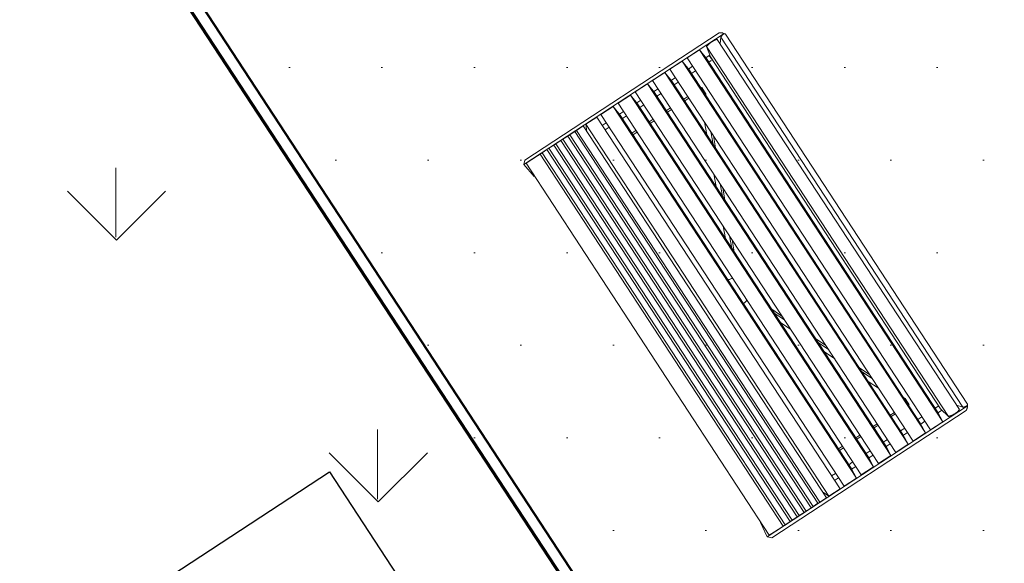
# Model space of a CAD drawing. Header units: metres. Extents: x 7480610 to 7484249, y 5635545 to 5637635.
# Tile 29 of 53: x 7480663.4 to 7480666.06, y 5637424.91 to 5637426.38. Entities that reach past the tile are written whole.
import ezdxf

# ---------------------------------------------------------------- set-up
doc = ezdxf.new("R2010")
doc.units = ezdxf.units.M
doc.header["$MEASUREMENT"] = 0
for name, color, linetype in [('_x-ref_mapa', 7, 'Continuous'), ('A_chodnik', 190, 'Continuous'), ('PFU-01 - Plan sytuacyjny Horn - x-ref architektura - 2024.12.04$0$A_chodnik', 190, 'Continuous'), ('PFU-01 - Plan sytuacyjny Horn - x-ref architektura - 2024.12.04$0$A_mała architektura', 140, 'Continuous'), ('PFU-01 - Plan sytuacyjny Horn - x-ref architektura - 2024.12.04$0$A_opisy', 3, 'Continuous')]:
    doc.layers.add(name, color=color, linetype=linetype)
for name, color, linetype, lineweight in [('dr_obrzeże 8x30 H0', 160, 'Continuous', 50), ('dr_proj_wyp chodnik', 40, 'Continuous', 20), ('dr_proj_wyp zieleń', 80, 'Continuous', 20), ('dr_wymiar', 4, 'Continuous', 35)]:
    doc.layers.add(name, color=color, linetype=linetype, lineweight=lineweight)
doc.styles.add('WYMIARY', font='ROMANS.shx', dxfattribs={"width": 0.6})
doc.dimstyles.new('dr 1-500', dxfattribs={"dimscale": 5, "dimtxt": 0.2, "dimasz": 0.15, "dimexe": 0.1, "dimexo": 0.1, "dimgap": 0.05, "dimtad": 1, "dimzin": 12, "dimdsep": 46, "dimtxsty": 'WYMIARY', "dimcen": 0.15, "dimclre": 256, "dimaunit": 2, "dimadec": 3, "dimazin": 0, "dimtfac": 1, "dimtmove": 0, "dimatfit": 3, "dimfxl": 10, "dimtolj": 1, "dimtzin": 0, "dimarcsym": 0})

# ---------------------------------------------------------------- blocks, each defined once
blk = doc.blocks.new('*D5')
at = {"layer": 'Defpoints', "color": 0, "lineweight": 70, "transparency": 16777216}
for p in [(7480661.4084, 5637435.1599), (7480670.7242, 5637420.9396), (7480670.7264, 5637420.941)]:
    blk.add_point(p, dxfattribs=at)
at = {"layer": 'dr_wymiar', "lineweight": -2, "transparency": 16777216}
for p, q in [((7480660.9902, 5637434.8858), (7480660.988, 5637434.8844)), ((7480670.3082, 5637420.6669), (7480670.306, 5637420.6655))]:
    blk.add_line(p, q, dxfattribs=at)
at = {"layer": 'dr_wymiar', "color": 0, "lineweight": -2, "transparency": 16777216}
blk.add_line((7480661.8173, 5637434.5311), (7480670.3131, 5637421.5669), dxfattribs=at)
at = {"layer": 'dr_wymiar', "color": 0, "lineweight": 70, "transparency": 16777216}
for points in [[(7480661.9219, 5637434.5996), (7480661.7128, 5637434.4626), (7480661.4062, 5637435.1584)], [(7480670.4176, 5637421.6354), (7480670.2085, 5637421.4983), (7480670.7242, 5637420.9396)]]:
    blk.add_solid(points, dxfattribs=at)
at = {"layer": 'dr_wymiar', "color": 0, "transparency": 16777216, "insert": (7480666.6925, 5637428.4601), "char_height": 1, "attachment_point": 5, "rotation": 303.2377, "style": 'WYMIARY'}
blk.add_mtext('\\A1;17', dxfattribs=at)
blk = doc.blocks.new('PFU-01 - Plan sytuacyjny Horn - x-ref architektura - 2024.12.04$0$A$C75C473A5')
at = {"lineweight": 20}
for p, q in [((0, 640.3), (8.5, 648.8)), ((0, 640.2), (0, 640.3)), ((0, 640.2), (0, 12.6)), ((8.5, 648.8), (8.5, 2.1)), ((8.5, 648.8), (8.8, 648.8)), ((9.3, 640.2), (8.5, 640.2)), ((8.8, 648.8), (50.9, 643.4)), ((8.8, 647.6), (8.8, 647.6)), ((1209.3, 641.9), (9.3, 641.9)), ((9.3, 641.9), (9.3, 605.1)), ((50.9, 641.9), (50.9, 643.4)), ((1167.7, 643.4), (1209.8, 648.8)), ((1167.7, 641.9), (1167.7, 643.4)), ((1209.3, 605.1), (1209.3, 641.9)), ((1209.3, 640.2), (1210.1, 640.2)), ((1209.8, 648.8), (1210.1, 648.8)), ((1209.8, 647.6), (1209.8, 647.6)), ((1210.1, 648.8), (1210.1, 2.1)), ((1210.1, 648.8), (1218.6, 640.3)), ((1218.6, 640.2), (1218.6, 640.3)), ((1218.6, 640.2), (1218.6, 12.6)), ((9.3, 596.7), (9.3, 605.1)), ((9.3, 590.3), (9.3, 596.7)), ((1209.3, 596.7), (9.3, 596.7)), ((9.3, 574.4), (9.3, 590.3)), ((9.3, 590.3), (1209.3, 590.3)), ((1209.3, 605.1), (1209.3, 596.7)), ((1209.3, 596.7), (1209.3, 590.3)), ((1209.3, 590.3), (1209.3, 574.4)), ((9.3, 568), (9.3, 574.4)), ((1209.3, 574.4), (9.3, 574.4)), ((9.3, 552), (9.3, 568)), ((9.3, 568), (1209.3, 568)), ((1209.3, 574.4), (1209.3, 568)), ((1209.3, 568), (1209.3, 552)), ((9.3, 545.6), (9.3, 552)), ((1209.3, 552), (9.3, 552)), ((9.3, 529.6), (9.3, 545.6)), ((9.3, 545.6), (1209.3, 545.6)), ((1209.3, 552), (1209.3, 545.6)), ((1209.3, 545.6), (1209.3, 529.6)), ((9.3, 523.2), (9.3, 529.6)), ((1209.3, 529.6), (9.3, 529.6)), ((9.3, 507.2), (9.3, 523.2)), ((9.3, 523.2), (1209.3, 523.2)), ((9.3, 500.8), (9.3, 507.2)), ((1209.3, 507.2), (9.3, 507.2)), ((1209.3, 529.6), (1209.3, 523.2)), ((1209.3, 523.2), (1209.3, 507.2)), ((1209.3, 507.2), (1209.3, 500.8)), ((9.3, 484.9), (9.3, 500.8)), ((9.3, 500.8), (1209.3, 500.8)), ((9.3, 479.3), (9.3, 484.9)), ((1209.3, 484.9), (9.3, 484.9)), ((9.3, 457.8), (9.3, 479.3)), ((1209.3, 479.3), (9.3, 479.3)), ((1209.3, 500.8), (1209.3, 484.9)), ((1209.3, 484.9), (1209.3, 479.3)), ((1209.3, 479.3), (1209.3, 457.8)), ((9.3, 449.4), (28.2, 457.8)), ((1209.3, 457.8), (9.3, 457.8)), ((1190.4, 457.8), (1209.3, 449.4)), ((9.3, 413.6), (9.3, 449.4)), ((1209.3, 449.4), (9.3, 449.4)), ((1209.3, 449.4), (1209.3, 413.6)), ((1209.3, 413.6), (9.3, 413.6)), ((9.3, 360.9), (9.3, 400.7)), ((1209.3, 400.7), (9.3, 400.7)), ((36.5, 413.6), (36.5, 400.7)), ((50.9, 400.7), (50.9, 413.6)), ((1167.7, 400.7), (1167.7, 413.6)), ((1182.1, 413.6), (1182.1, 400.7)), ((1209.3, 400.7), (1209.3, 360.9)), ((1209.3, 360.9), (9.3, 360.9)), ((9.3, 360.9), (39.3, 358.1)), ((36.5, 347.9), (36.5, 358.4)), ((36.5, 345), (36.5, 347.9)), ((39.3, 358.1), (1179.3, 358.1)), ((50.9, 347.9), (50.9, 358.1)), ((50.9, 345), (50.9, 347.9)), ((96.7, 358.1), (96.7, 345)), ((101.7, 345), (101.7, 358.1)), ((1115.7, 358.1), (1115.7, 345)), ((1120.7, 345), (1120.7, 358.1)), ((1167.7, 347.9), (1167.7, 358.1)), ((1167.7, 345), (1167.7, 347.9)), ((1209.3, 360.9), (1179.3, 358.1)), ((1182.1, 347.9), (1182.1, 358.4)), ((1182.1, 345), (1182.1, 347.9)), ((9.3, 305.2), (9.3, 345)), ((1209.3, 345), (9.3, 345)), ((1209.3, 345), (1209.3, 305.2)), ((1209.3, 305.2), (9.3, 305.2)), ((9.3, 305.2), (39.3, 302.3)), ((36.5, 289.2), (36.5, 302.6)), ((39.3, 302.3), (1179.3, 302.3)), ((50.9, 289.2), (50.9, 302.3)), ((96.7, 302.3), (96.7, 289.2)), ((101.7, 289.2), (101.7, 302.3)), ((473.1, 302.3), (442.2, 289.2)), ((472.9, 289.2), (503.8, 302.3)), ((485.7, 289.2), (516.6, 302.3)), ((731.7, 289.2), (700.9, 302.3)), ((744.5, 289.2), (713.7, 302.3)), ((744.4, 302.3), (775.3, 289.2)), ((1115.7, 302.3), (1115.7, 289.2)), ((1120.7, 289.2), (1120.7, 302.3)), ((1167.7, 289.2), (1167.7, 302.3)), ((1209.3, 305.2), (1179.3, 302.3)), ((1182.1, 289.2), (1182.1, 302.6)), ((9.3, 249.4), (9.3, 289.2)), ((1209.3, 289.2), (9.3, 289.2)), ((1209.3, 289.2), (1209.3, 249.4)), ((1209.3, 249.4), (9.3, 249.4)), ((9.3, 249.4), (39.3, 246.6)), ((36.5, 233.5), (36.5, 246.9)), ((39.3, 246.6), (1179.3, 246.6)), ((50.9, 233.5), (50.9, 246.6)), ((96.7, 246.6), (96.7, 233.5)), ((101.7, 233.5), (101.7, 246.6)), ((341.8, 246.6), (310.9, 233.5)), ((341.6, 233.5), (372.5, 246.6)), ((354.4, 233.5), (385.3, 246.6)), ((863.1, 233.5), (832.2, 246.6)), ((875.9, 233.5), (845, 246.6)), ((875.7, 246.6), (906.6, 233.5)), ((1115.7, 246.6), (1115.7, 233.5)), ((1120.7, 233.5), (1120.7, 246.6)), ((1167.7, 233.5), (1167.7, 246.6)), ((1209.3, 249.4), (1179.3, 246.6)), ((1182.1, 233.5), (1182.1, 246.9)), ((9.3, 193.7), (9.3, 233.5)), ((1209.3, 233.5), (9.3, 233.5)), ((1209.3, 233.5), (1209.3, 193.7)), ((1209.3, 193.7), (9.3, 193.7)), ((9.3, 193.7), (39.3, 190.8)), ((36.5, 177.7), (36.5, 191.1)), ((39.3, 190.8), (1179.3, 190.8)), ((50.9, 177.7), (50.9, 190.8)), ((96.7, 190.8), (96.7, 177.7)), ((101.7, 177.7), (101.7, 190.8)), ((210.4, 190.8), (179.5, 177.7)), ((210.3, 177.7), (241.1, 190.8)), ((223, 177.7), (253.9, 190.8)), ((994.4, 177.7), (963.6, 190.8)), ((976.4, 190.8), (1007.2, 177.7)), ((1007.1, 190.8), (1037.9, 177.7)), ((1115.7, 190.8), (1115.7, 177.7)), ((1120.7, 177.7), (1120.7, 190.8)), ((1167.7, 177.7), (1167.7, 190.8)), ((1209.3, 193.7), (1179.3, 190.8)), ((1182.1, 177.7), (1182.1, 191.1)), ((9.3, 137.9), (9.3, 177.7)), ((1209.3, 177.7), (9.3, 177.7)), ((1209.3, 177.7), (1209.3, 137.9)), ((1209.3, 137.9), (9.3, 137.9)), ((9.3, 137.9), (39.3, 135.1)), ((36.5, 122), (36.5, 135.4)), ((39.3, 135.1), (1179.3, 135.1)), ((50.9, 122), (50.9, 135.1)), ((96.7, 135.1), (96.7, 132.7)), ((101.7, 132.7), (101.7, 135.1)), ((117, 132.7), (117.9, 133.1)), ((117.1, 135.1), (117.9, 133.1)), ((117.9, 133.1), (122.6, 135.1)), ((1099.6, 133.1), (1094.9, 135.1)), ((1100.4, 135.1), (1099.6, 133.1)), ((1100.5, 132.7), (1099.6, 133.1)), ((1115.7, 132.7), (1115.7, 135.1)), ((1120.7, 132.7), (1120.7, 135.1)), ((1167.7, 122), (1167.7, 135.1)), ((1209.3, 137.9), (1179.3, 135.1)), ((1182.1, 122), (1182.1, 135.4)), ((9.3, 82.2), (9.3, 122)), ((1209.3, 122), (9.3, 122)), ((96.7, 132.7), (101.7, 132.7)), ((117, 132.7), (101.7, 132.7)), ((1100.5, 132.7), (1115.7, 132.7)), ((1115.7, 132.7), (1120.7, 132.7)), ((1209.3, 122), (1209.3, 82.2)), ((1209.3, 82.2), (9.3, 82.2)), ((9.3, 82.2), (39.3, 79.3)), ((1209.3, 82.2), (1179.3, 79.3)), ((12.1, 61.1), (41.3, 67.8)), ((1206.5, 61.1), (12.1, 61.1)), ((36.5, 68.5), (36.5, 79.6)), ((36.9, 66.8), (36.5, 68.5)), ((39.3, 79.3), (1179.3, 79.3)), ((1177.3, 67.8), (41.3, 67.8)), ((50.9, 71.1), (50.9, 79.3)), ((1182.1, 68.5), (1166.5, 68.5)), ((1167.7, 71.1), (1167.7, 79.3)), ((1177.3, 67.8), (1206.5, 61.1)), ((1181.7, 66.8), (1182.1, 68.5)), ((1182.1, 68.5), (1182.1, 79.6)), ((6.7, 3.8), (8.5, 2.1)), ((8.5, 2.1), (9.5, 3.1)), ((12.1, 15), (25.9, 26.4)), ((12.1, 26.4), (1206.5, 26.4)), ((1206.5, 15), (12.1, 15)), ((12.1, 0), (1206.5, 0)), ((1192.7, 26.4), (1206.5, 15)), ((1210.1, 2.1), (1209.1, 3.1)), ((1211.8, 3.8), (1210.1, 2.1))]:
    blk.add_line(p, q, dxfattribs=at)
for centre, radius, start, end in [((13.1, 605.7), 4.63, 179.9955, 180.0038), ((1205.5, 605.7), 4.63, 359.9962, 0.0045), ((608.7, 359.7), 38, 182.4105, 202.7647), ((608.7, 359.7), 38, 337.2354, 357.5895), ((54.4, 71.1), 3.51, 179.9489, 250.1053), ((1164.2, 71.1), 3.51, 289.8947, 0.0507), ((1164.2, 71.1), 3.5, 292.6569, 312.0919), ((1164.2, 71.1), 3.49, 312.1339, 359.997)]:
    blk.add_arc(centre, radius, start, end, dxfattribs=at)
for points in [[(12.1, 61.1), (8.3, 48), (8.3, 36.1), (12.1, 26.4)], [(1206.5, 26.4), (1210.2, 36.1), (1210.2, 48), (1206.5, 61.1)], [(12.1, 15), (8.3, 6.6), (8.3, 1.5), (12.1, 0)], [(1206.5, 0), (1210.2, 1.5), (1210.2, 6.6), (1206.5, 15)]]:
    blk.add_rational_spline(points, [1, 0.973610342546, 0.973610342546, 1], degree=3, dxfattribs=at)
for points in [[(0, 12.6), (0, 12.4), (0, 12.2), (0.2, 11.8), (0.3, 11.5), (0.6, 10.9), (0.8, 10.6), (1.1, 10.1), (1.3, 9.9), (1.5, 9.6), (1.7, 9.4), (2, 9), (2.1, 8.8), (2.5, 8.4), (2.7, 8.2), (2.9, 7.8), (3, 7.7), (3.2, 7.5), (3.3, 7.4), (3.6, 7), (3.8, 6.8), (4.3, 6.4), (4.5, 6.1), (4.9, 5.7), (5.1, 5.4), (5.6, 5), (5.8, 4.7), (6.3, 4.3), (6.5, 4), (6.7, 3.8)], [(1218.6, 12.6), (1218.6, 12.4), (1218.6, 12.2), (1218.4, 11.8), (1218.3, 11.5), (1218, 10.9), (1217.8, 10.6), (1217.5, 10.1), (1217.3, 9.9), (1217.1, 9.6), (1216.9, 9.4), (1216.6, 9), (1216.5, 8.8), (1216.1, 8.4), (1215.9, 8.2), (1215.7, 7.8), (1215.6, 7.7), (1215.4, 7.5), (1215.3, 7.4), (1215, 7), (1214.8, 6.8), (1214.3, 6.4), (1214.1, 6.1), (1213.7, 5.7), (1213.5, 5.4), (1213, 5), (1212.8, 4.7), (1212.3, 4.3), (1212.1, 4), (1211.8, 3.8)]]:
    blk.add_open_spline(points, degree=3, knots=[0, 0, 0, 0, 0.00184239, 0.00184239, 0.0036816, 0.0036816, 0.00552369, 0.00552369, 0.00644379, 0.00644379, 0.00736389, 0.00736389, 0.00828521, 0.00828521, 0.00920652, 0.00920652, 0.00966473, 0.00966473, 0.01012293, 0.01012293, 0.01103934, 0.01103934, 0.01196014, 0.01196014, 0.01288094, 0.01288094, 0.01380054, 0.01380054, 0.01472015, 0.01472015, 0.01472015, 0.01472015], dxfattribs=at)
blk = doc.blocks.new('PFU-01 - Plan sytuacyjny Horn - x-ref architektura - 2024.12.04')
at = {"layer": 'PFU-01 - Plan sytuacyjny Horn - x-ref architektura - 2024.12.04$0$A_chodnik'}
blk.add_line((7480668.4221, 5637419.4888), (7480659.1403, 5637433.6735), dxfattribs=at)
at = {"layer": 'PFU-01 - Plan sytuacyjny Horn - x-ref architektura - 2024.12.04$0$A_opisy', "color": 4}
blk.add_lwpolyline([(7480664.2332, 5637425.1583), (7480665.0545, 5637423.9031), (7480663.7993, 5637423.0818), (7480662.978, 5637424.337)], close=True, dxfattribs=at)
at = {"layer": 'PFU-01 - Plan sytuacyjny Horn - x-ref architektura - 2024.12.04$0$A_mała architektura', "xscale": 0.001, "yscale": 0.001, "zscale": 0.001, "rotation": 123.1988566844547}
blk.add_blockref('PFU-01 - Plan sytuacyjny Horn - x-ref architektura - 2024.12.04$0$A$C75C473A5', (7480665.9637, 5637425.3312), dxfattribs=at)

msp = doc.modelspace()

# ---------------------------------------------------------------- hatches: boundary and pattern name
at = {"layer": 'dr_proj_wyp chodnik'}
h = msp.add_hatch(dxfattribs=at)
h.set_pattern_fill('DOTS', color=256, scale=4)
h.paths.add_polyline_path([(7480663.7086, 5637436.6672), (7480659.1083, 5637433.6525), (7480668.4263, 5637419.4337), (7480673.0265, 5637422.4483)])
at = {"layer": 'dr_proj_wyp zieleń'}
h = msp.add_hatch(dxfattribs=at)
h.set_pattern_fill('GRASS', color=256)
h.set_pattern_definition([(90, (0, 0), (-0.707106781, 0.707106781), [0.1875, -1.226713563]), (45, (0, 0), (-0.70710678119, 0.70710678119), [0.1875, -0.8125]), (135, (0, 0), (-0.70710678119, -0.70710678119), [0.1875, -0.8125])])
h.paths.add_polyline_path([(7480674.6708, 5637419.9391), (7480673.0265, 5637422.4483), (7480668.4263, 5637419.4337), (7480659.1083, 5637433.6525), (7480663.7086, 5637436.6672), (7480660.03, 5637442.06), (7480655.5756, 5637433.5701), (7480667.5614, 5637415.2801)])

# ---------------------------------------------------------------- linework, layer by layer
at = {"layer": 'A_chodnik'}
msp.add_line((7480668.4238, 5637419.49), (7480659.142, 5637433.6746), dxfattribs=at)
at = {"layer": 'dr_obrzeże 8x30 H0', "lineweight": 70}
msp.add_lwpolyline([(7480659.1083, 5637433.6525), (7480668.4263, 5637419.4337)], dxfattribs=at)

# ---------------------------------------------------------------- block references
at = {"layer": '_x-ref_mapa', "lineweight": 70}
msp.add_blockref('PFU-01 - Plan sytuacyjny Horn - x-ref architektura - 2024.12.04', (0, 0), dxfattribs=at)

# ---------------------------------------------------------------- dimensions: what is measured, and where the dimension line sits
at = {"layer": 'dr_wymiar'}
dim = msp.add_aligned_dim(p1=(7480661.4084, 5637435.1599), p2=(7480670.7264, 5637420.941), distance=-0.0026, dimstyle='dr 1-500', dxfattribs=at)
dim.commit()
dim.dimension.update_dxf_attribs({"geometry": '*D5', "text_midpoint": (7480666.6925, 5637428.4601)})

doc.saveas('drawing.dxf')
